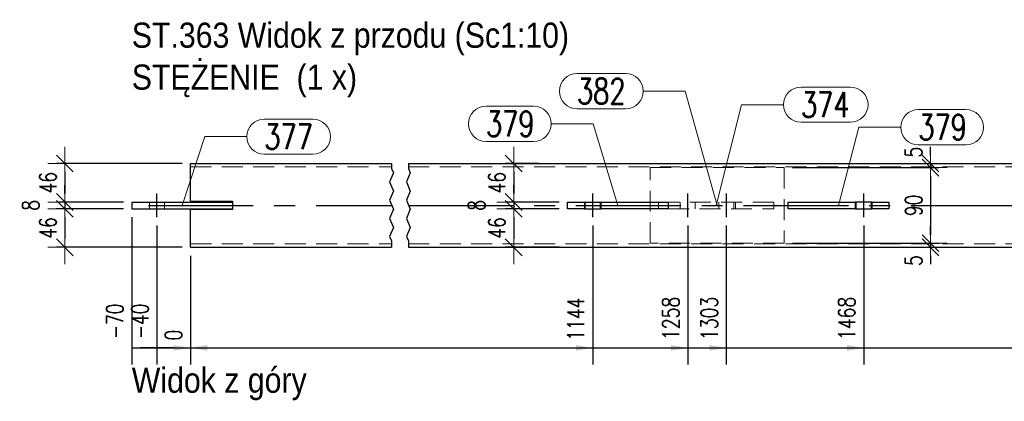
# Model space of a CAD drawing. Header units: millimetres. Extents: x -1005 to 207, y 18226 to 18896.
# Tile 7 of 50: x -824 to -707, y 18480 to 18525. Entities that reach past the tile are written whole.
import ezdxf

# ---------------------------------------------------------------- set-up
doc = ezdxf.new("R2010")
doc.units = ezdxf.units.MM
doc.header["$LTSCALE"] = 10
doc.linetypes.add('HIDDEN', pattern=[0.375, 0.25, -0.125])
doc.linetypes.add('MITTE', pattern=[2, 1.25, -0.25, 0.25, -0.25])
doc.layers.get('Defpoints').update_dxf_attribs({"color": 1})
for name, color, linetype, lineweight in [('PS_DIM', 4, 'Continuous', 13), ('PS_Hidden', 2, 'HIDDEN', 9), ('PS_Pos', 1, 'Continuous', 15), ('PS_Shape', 161, 'Continuous', 30), ('PS_SOLID', 7, 'Continuous', 30), ('PS_TEXT', 3, 'Continuous', 18)]:
    doc.layers.add(name, color=color, linetype=linetype, lineweight=lineweight)
doc.layers.add('PS_Mid', color=5, linetype='MITTE')
doc.styles.add('gil', font='txt', dxfattribs={"width": 0.9})
doc.styles.add('simplex', font='simplex.shx', dxfattribs={"width": 0.75})
doc.dimstyles.new('1_10_GŁ_DS1-LS10', dxfattribs={"dimtxt": 2, "dimasz": 2, "dimexe": 2, "dimexo": 1, "dimgap": 1, "dimtad": 1, "dimjust": 4, "dimdec": 0, "dimlfac": 10, "dimtxsty": 'simplex', "dimblk1": 'NONE', "dimsah": 1, "dimcen": 2, "dimclrd": 256, "dimclre": 256, "dimclrt": 3, "dimadec": 1, "dimazin": 0, "dimtfac": 1, "dimtdec": 0, "dimtmove": 2, "dimatfit": 3, "dimfxl": 1, "dimarcsym": 0})
doc.dimstyles.new('1_10_SC', dxfattribs={"dimtxt": 2, "dimasz": 1, "dimexe": 1, "dimexo": 1, "dimgap": 1, "dimtad": 1, "dimdec": 0, "dimlfac": 10, "dimtxsty": 'simplex', "dimblk": 'dimznak', "dimcen": 2, "dimclrd": 256, "dimclre": 256, "dimclrt": 3, "dimadec": 1, "dimazin": 0, "dimtfac": 1, "dimtdec": 0, "dimtix": 1, "dimtmove": 2, "dimatfit": 3, "dimldrblk": 'dim-grot', "dimfxl": 1, "dimarcsym": 0})

# ---------------------------------------------------------------- blocks, each defined once
blk = doc.blocks.new('dimznak')
at = {"color": 0}
for points in [[(0, 2), (0, -2)], [(-2, 0), (2, 0)]]:
    blk.add_lwpolyline(points, dxfattribs=at)
at = {"color": 2}
blk.add_lwpolyline([(1, 1), (-1, -1)], dxfattribs=at)
blk = doc.blocks.new('*D142')
at = {"layer": 'Defpoints', "color": 0, "transparency": 16777216}
for p in [(-803.74, 18508.14), (-818.74, 18503.54), (-810.74, 18503.54)]:
    blk.add_point(p, dxfattribs=at)
at = {"layer": 'PS_DIM', "lineweight": -2, "transparency": 16777216}
for p, q in [((-804.74, 18508.14), (-819.74, 18508.14)), ((-818.74, 18507.14), (-818.74, 18504.54)), ((-811.74, 18503.54), (-819.74, 18503.54))]:
    blk.add_line(p, q, dxfattribs=at)
for p, rotation in [((-818.74, 18508.14), 90), ((-818.74, 18503.54), 270)]:
    blk.add_blockref('dimznak', p, dxfattribs=dict(at, rotation=rotation))
at = {"layer": 'PS_DIM', "color": 3, "transparency": 16777216, "insert": (-820.74, 18505.84), "char_height": 2, "attachment_point": 5, "rotation": 90, "style": 'simplex'}
blk.add_mtext('46', dxfattribs=at)
blk = doc.blocks.new('dim-grot')
blk.add_hatch(color=256).paths.add_polyline_path([(0, 0), (-2, 0.5), (-2, -0.5)])
blk.add_lwpolyline([(0, 0), (-2, 0.5), (-2, -0.5), (0, 0)])
blk = doc.blocks.new('*D143')
at = {"layer": 'Defpoints', "color": 0, "transparency": 16777216}
for p in [(-810.74, 18503.54), (-818.74, 18502.74), (-810.74, 18502.74)]:
    blk.add_point(p, dxfattribs=at)
at = {"layer": 'PS_DIM', "lineweight": -2, "transparency": 16777216}
for p, q in [((-818.74, 18504.54), (-818.74, 18505.54)), ((-811.74, 18503.54), (-819.74, 18503.54)), ((-818.74, 18503.54), (-818.74, 18502.74)), ((-811.74, 18502.74), (-819.74, 18502.74)), ((-818.74, 18501.74), (-818.74, 18500.74))]:
    blk.add_line(p, q, dxfattribs=at)
for p, rotation in [((-818.74, 18503.54), 270), ((-818.74, 18502.74), 90)]:
    blk.add_blockref('dimznak', p, dxfattribs=dict(at, rotation=rotation))
at = {"layer": 'PS_DIM', "color": 3, "transparency": 16777216, "insert": (-822.8, 18503.14), "char_height": 2, "attachment_point": 5, "rotation": 90, "style": 'simplex'}
blk.add_mtext('8', dxfattribs=at)
blk = doc.blocks.new('*D144')
at = {"layer": 'Defpoints', "color": 0, "transparency": 16777216}
for p in [(-810.74, 18502.74), (-818.74, 18498.14), (-803.74, 18498.14)]:
    blk.add_point(p, dxfattribs=at)
at = {"layer": 'PS_DIM', "lineweight": -2, "transparency": 16777216}
for p, q in [((-811.74, 18502.74), (-819.74, 18502.74)), ((-818.74, 18501.74), (-818.74, 18499.14)), ((-804.74, 18498.14), (-819.74, 18498.14))]:
    blk.add_line(p, q, dxfattribs=at)
for p, rotation in [((-818.74, 18502.74), 90), ((-818.74, 18498.14), 270)]:
    blk.add_blockref('dimznak', p, dxfattribs=dict(at, rotation=rotation))
at = {"layer": 'PS_DIM', "color": 3, "transparency": 16777216, "insert": (-820.74, 18500.44), "char_height": 2, "attachment_point": 5, "rotation": 90, "style": 'simplex'}
blk.add_mtext('46', dxfattribs=at)
blk = doc.blocks.new('*D199')
at = {"layer": 'Defpoints', "color": 0, "transparency": 16777216}
for p in [(-761.2, 18508.14), (-765.17, 18503.54), (-758.74, 18503.54)]:
    blk.add_point(p, dxfattribs=at)
at = {"layer": 'PS_DIM', "lineweight": -2, "transparency": 16777216}
for p, q in [((-762.2, 18508.14), (-766.17, 18508.14)), ((-765.17, 18507.14), (-765.17, 18504.54)), ((-759.74, 18503.54), (-766.17, 18503.54))]:
    blk.add_line(p, q, dxfattribs=at)
for p, rotation in [((-765.17, 18508.14), 90), ((-765.17, 18503.54), 270)]:
    blk.add_blockref('dimznak', p, dxfattribs=dict(at, rotation=rotation))
at = {"layer": 'PS_DIM', "color": 3, "transparency": 16777216, "insert": (-767.17, 18505.84), "char_height": 2, "attachment_point": 5, "rotation": 90, "style": 'simplex'}
blk.add_mtext('46', dxfattribs=at)
blk = doc.blocks.new('*D200')
at = {"layer": 'Defpoints', "color": 0, "transparency": 16777216}
for p in [(-758.74, 18503.54), (-765.17, 18502.74), (-758.74, 18502.74)]:
    blk.add_point(p, dxfattribs=at)
at = {"layer": 'PS_DIM', "lineweight": -2, "transparency": 16777216}
for p, q in [((-765.17, 18504.54), (-765.17, 18505.54)), ((-759.74, 18503.54), (-766.17, 18503.54)), ((-765.17, 18503.54), (-765.17, 18502.74)), ((-759.74, 18502.74), (-766.17, 18502.74)), ((-765.17, 18501.74), (-765.17, 18500.74))]:
    blk.add_line(p, q, dxfattribs=at)
for p, rotation in [((-765.17, 18503.54), 270), ((-765.17, 18502.74), 90)]:
    blk.add_blockref('dimznak', p, dxfattribs=dict(at, rotation=rotation))
at = {"layer": 'PS_DIM', "color": 3, "transparency": 16777216, "insert": (-769.59, 18503.14), "char_height": 2, "attachment_point": 5, "rotation": 90, "style": 'simplex'}
blk.add_mtext('8', dxfattribs=at)
blk = doc.blocks.new('*D201')
at = {"layer": 'Defpoints', "color": 0, "transparency": 16777216}
for p in [(-758.74, 18502.74), (-765.17, 18498.14), (-758.74, 18498.14)]:
    blk.add_point(p, dxfattribs=at)
at = {"layer": 'PS_DIM', "lineweight": -2, "transparency": 16777216}
for p, q in [((-759.74, 18502.74), (-766.17, 18502.74)), ((-765.17, 18501.74), (-765.17, 18499.14)), ((-759.74, 18498.14), (-766.17, 18498.14))]:
    blk.add_line(p, q, dxfattribs=at)
for p, rotation in [((-765.17, 18502.74), 90), ((-765.17, 18498.14), 270)]:
    blk.add_blockref('dimznak', p, dxfattribs=dict(at, rotation=rotation))
at = {"layer": 'PS_DIM', "color": 3, "transparency": 16777216, "insert": (-767.17, 18500.44), "char_height": 2, "attachment_point": 5, "rotation": 90, "style": 'simplex'}
blk.add_mtext('46', dxfattribs=at)
blk = doc.blocks.new('*D259')
at = {"layer": 'Defpoints', "color": 0, "transparency": 16777216}
for p in [(-810.74, 18502.74), (-803.74, 18498.14), (-803.74, 18486.14)]:
    blk.add_point(p, dxfattribs=at)
at = {"layer": 'PS_DIM', "lineweight": -2, "transparency": 16777216}
for p, q in [((-810.74, 18501.74), (-810.74, 18484.14)), ((-803.74, 18497.14), (-803.74, 18484.14)), ((-810.74, 18486.14), (-805.74, 18486.14))]:
    blk.add_line(p, q, dxfattribs=at)
at = {"layer": 'PS_DIM', "transparency": 16777216}
blk.add_solid([(-805.74, 18486.48), (-805.74, 18485.81), (-803.74, 18486.14)], dxfattribs=at)
at = {"layer": 'PS_DIM', "color": 3, "transparency": 16777216, "insert": (-812.76, 18489.31), "char_height": 2, "attachment_point": 5, "rotation": 90, "style": 'simplex'}
blk.add_mtext('-70', dxfattribs=at)
blk = doc.blocks.new('_None')
blk = doc.blocks.new('*D260')
at = {"layer": 'Defpoints', "color": 0, "transparency": 16777216}
for p in [(-807.74, 18501.74), (-803.74, 18498.14), (-803.74, 18486.14)]:
    blk.add_point(p, dxfattribs=at)
at = {"layer": 'PS_DIM', "lineweight": -2, "transparency": 16777216}
for p, q in [((-807.74, 18500.74), (-807.74, 18484.14)), ((-803.74, 18497.14), (-803.74, 18484.14)), ((-807.74, 18486.14), (-809.74, 18486.14)), ((-807.74, 18486.14), (-803.74, 18486.14)), ((-801.74, 18486.14), (-799.74, 18486.14))]:
    blk.add_line(p, q, dxfattribs=at)
at = {"layer": 'PS_DIM', "transparency": 16777216}
blk.add_solid([(-801.74, 18486.48), (-801.74, 18485.81), (-803.74, 18486.14)], dxfattribs=at)
at = {"layer": 'PS_DIM', "color": 3, "transparency": 16777216, "insert": (-809.76, 18489.31), "char_height": 2, "attachment_point": 5, "rotation": 90, "style": 'simplex'}
blk.add_mtext('-40', dxfattribs=at)
blk = doc.blocks.new('*D261')
at = {"layer": 'Defpoints', "color": 0, "transparency": 16777216}
for p in [(-803.74, 18498.14), (-803.74, 18498.14), (-803.74, 18486.14)]:
    blk.add_point(p, dxfattribs=at)
at = {"layer": 'PS_DIM', "lineweight": -2, "transparency": 16777216}
for p, q in [((-803.74, 18497.14), (-803.74, 18484.14)), ((-803.74, 18497.14), (-803.74, 18484.14)), ((-805.74, 18486.14), (-807.74, 18486.14)), ((-803.74, 18486.14), (-801.74, 18486.14))]:
    blk.add_line(p, q, dxfattribs=at)
at = {"layer": 'PS_DIM', "transparency": 16777216}
blk.add_solid([(-805.74, 18486.48), (-805.74, 18485.81), (-803.74, 18486.14)], dxfattribs=at)
at = {"layer": 'PS_DIM', "color": 3, "transparency": 16777216, "insert": (-805.76, 18487.66), "char_height": 2, "attachment_point": 5, "rotation": 90, "style": 'simplex'}
blk.add_mtext('0', dxfattribs=at)
blk = doc.blocks.new('*D262')
at = {"layer": 'Defpoints', "color": 0, "transparency": 16777216}
for p in [(-755.74, 18501.74), (-803.74, 18498.14), (-755.74, 18486.14)]:
    blk.add_point(p, dxfattribs=at)
at = {"layer": 'PS_DIM', "lineweight": -2, "transparency": 16777216}
for p, q in [((-755.74, 18500.74), (-755.74, 18484.14)), ((-803.74, 18497.14), (-803.74, 18484.14)), ((-803.74, 18486.14), (-757.74, 18486.14))]:
    blk.add_line(p, q, dxfattribs=at)
at = {"layer": 'PS_DIM', "transparency": 16777216}
blk.add_solid([(-757.74, 18486.48), (-757.74, 18485.81), (-755.74, 18486.14)], dxfattribs=at)
at = {"layer": 'PS_DIM', "color": 3, "transparency": 16777216, "insert": (-757.76, 18489.56), "char_height": 2, "attachment_point": 5, "rotation": 90, "style": 'simplex'}
blk.add_mtext('1144', dxfattribs=at)
blk = doc.blocks.new('*D263')
at = {"layer": 'Defpoints', "color": 0, "transparency": 16777216}
for p in [(-744.4, 18501.74), (-803.74, 18498.14), (-744.4, 18486.14)]:
    blk.add_point(p, dxfattribs=at)
at = {"layer": 'PS_DIM', "lineweight": -2, "transparency": 16777216}
for p, q in [((-744.4, 18500.74), (-744.4, 18484.14)), ((-803.74, 18497.14), (-803.74, 18484.14)), ((-803.74, 18486.14), (-746.4, 18486.14))]:
    blk.add_line(p, q, dxfattribs=at)
at = {"layer": 'PS_DIM', "transparency": 16777216}
blk.add_solid([(-746.4, 18486.48), (-746.4, 18485.81), (-744.4, 18486.14)], dxfattribs=at)
at = {"layer": 'PS_DIM', "color": 3, "transparency": 16777216, "insert": (-746.42, 18489.66), "char_height": 2, "attachment_point": 5, "rotation": 90, "style": 'simplex'}
blk.add_mtext('1258', dxfattribs=at)
blk = doc.blocks.new('*D264')
at = {"layer": 'Defpoints', "color": 0, "transparency": 16777216}
for p in [(-739.81, 18501.74), (-803.74, 18498.14), (-739.81, 18486.14)]:
    blk.add_point(p, dxfattribs=at)
at = {"layer": 'PS_DIM', "lineweight": -2, "transparency": 16777216}
for p, q in [((-739.81, 18500.74), (-739.81, 18484.14)), ((-803.74, 18497.14), (-803.74, 18484.14)), ((-803.74, 18486.14), (-741.81, 18486.14))]:
    blk.add_line(p, q, dxfattribs=at)
at = {"layer": 'PS_DIM', "transparency": 16777216}
blk.add_solid([(-741.81, 18486.48), (-741.81, 18485.81), (-739.81, 18486.14)], dxfattribs=at)
at = {"layer": 'PS_DIM', "color": 3, "transparency": 16777216, "insert": (-741.83, 18489.66), "char_height": 2, "attachment_point": 5, "rotation": 90, "style": 'simplex'}
blk.add_mtext('1303', dxfattribs=at)
blk = doc.blocks.new('*D265')
at = {"layer": 'Defpoints', "color": 0, "transparency": 16777216}
for p in [(-723.41, 18501.74), (-803.74, 18498.14), (-723.41, 18486.14)]:
    blk.add_point(p, dxfattribs=at)
at = {"layer": 'PS_DIM', "lineweight": -2, "transparency": 16777216}
for p, q in [((-723.41, 18500.74), (-723.41, 18484.14)), ((-803.74, 18497.14), (-803.74, 18484.14)), ((-803.74, 18486.14), (-725.41, 18486.14))]:
    blk.add_line(p, q, dxfattribs=at)
at = {"layer": 'PS_DIM', "transparency": 16777216}
blk.add_solid([(-725.41, 18486.48), (-725.41, 18485.81), (-723.41, 18486.14)], dxfattribs=at)
at = {"layer": 'PS_DIM', "color": 3, "transparency": 16777216, "insert": (-725.43, 18489.66), "char_height": 2, "attachment_point": 5, "rotation": 90, "style": 'simplex'}
blk.add_mtext('1468', dxfattribs=at)
blk = doc.blocks.new('*D266')
at = {"layer": 'Defpoints', "color": 0, "transparency": 16777216}
for p in [(-677.41, 18501.74), (-803.74, 18498.14), (-677.41, 18486.14)]:
    blk.add_point(p, dxfattribs=at)
at = {"layer": 'PS_DIM', "lineweight": -2, "transparency": 16777216}
for p, q in [((-677.41, 18500.74), (-677.41, 18484.14)), ((-803.74, 18497.14), (-803.74, 18484.14)), ((-803.74, 18486.14), (-679.41, 18486.14))]:
    blk.add_line(p, q, dxfattribs=at)
at = {"layer": 'PS_DIM', "transparency": 16777216}
blk.add_solid([(-679.41, 18486.48), (-679.41, 18485.81), (-677.41, 18486.14)], dxfattribs=at)
at = {"layer": 'PS_DIM', "color": 3, "transparency": 16777216, "insert": (-675.39, 18489.81), "char_height": 2, "attachment_point": 5, "rotation": 90, "style": 'simplex'}
blk.add_mtext('4092', dxfattribs=at)
blk = doc.blocks.new('*D267')
at = {"layer": 'Defpoints', "color": 0, "transparency": 16777216}
for p in [(-661, 18501.74), (-803.74, 18498.14), (-661, 18486.14)]:
    blk.add_point(p, dxfattribs=at)
at = {"layer": 'PS_DIM', "lineweight": -2, "transparency": 16777216}
for p, q in [((-661, 18500.74), (-661, 18484.14)), ((-803.74, 18497.14), (-803.74, 18484.14)), ((-803.74, 18486.14), (-663, 18486.14))]:
    blk.add_line(p, q, dxfattribs=at)
at = {"layer": 'PS_DIM', "transparency": 16777216}
blk.add_solid([(-663, 18486.48), (-663, 18485.81), (-661, 18486.14)], dxfattribs=at)
at = {"layer": 'PS_DIM', "color": 3, "transparency": 16777216, "insert": (-663.02, 18489.81), "char_height": 2, "attachment_point": 5, "rotation": 90, "style": 'simplex'}
blk.add_mtext('4257', dxfattribs=at)
blk = doc.blocks.new('*D268')
at = {"layer": 'Defpoints', "color": 0, "transparency": 16777216}
for p in [(-656.42, 18501.74), (-803.74, 18498.14), (-656.42, 18486.14)]:
    blk.add_point(p, dxfattribs=at)
at = {"layer": 'PS_DIM', "lineweight": -2, "transparency": 16777216}
for p, q in [((-656.42, 18500.74), (-656.42, 18484.14)), ((-803.74, 18497.14), (-803.74, 18484.14)), ((-803.74, 18486.14), (-658.42, 18486.14))]:
    blk.add_line(p, q, dxfattribs=at)
at = {"layer": 'PS_DIM', "transparency": 16777216}
blk.add_solid([(-658.42, 18486.48), (-658.42, 18485.81), (-656.42, 18486.14)], dxfattribs=at)
at = {"layer": 'PS_DIM', "color": 3, "transparency": 16777216, "insert": (-658.44, 18489.81), "char_height": 2, "attachment_point": 5, "rotation": 90, "style": 'simplex'}
blk.add_mtext('4302', dxfattribs=at)
blk = doc.blocks.new('*D269')
at = {"layer": 'Defpoints', "color": 0, "transparency": 16777216}
for p in [(-645.07, 18501.74), (-803.74, 18498.14), (-645.07, 18486.14)]:
    blk.add_point(p, dxfattribs=at)
at = {"layer": 'PS_DIM', "lineweight": -2, "transparency": 16777216}
for p, q in [((-645.07, 18500.74), (-645.07, 18484.14)), ((-803.74, 18497.14), (-803.74, 18484.14)), ((-803.74, 18486.14), (-647.07, 18486.14))]:
    blk.add_line(p, q, dxfattribs=at)
at = {"layer": 'PS_DIM', "transparency": 16777216}
blk.add_solid([(-647.07, 18486.48), (-647.07, 18485.81), (-645.07, 18486.14)], dxfattribs=at)
at = {"layer": 'PS_DIM', "color": 3, "transparency": 16777216, "insert": (-647.09, 18489.63), "char_height": 2, "attachment_point": 5, "rotation": 90, "style": 'simplex'}
blk.add_mtext('4416', dxfattribs=at)
blk = doc.blocks.new('*D270')
at = {"layer": 'Defpoints', "color": 0, "transparency": 16777216}
for p in [(-593.07, 18501.74), (-803.74, 18498.14), (-593.07, 18486.14)]:
    blk.add_point(p, dxfattribs=at)
at = {"layer": 'PS_DIM', "lineweight": -2, "transparency": 16777216}
for p, q in [((-593.07, 18500.74), (-593.07, 18484.14)), ((-803.74, 18497.14), (-803.74, 18484.14)), ((-803.74, 18486.14), (-595.07, 18486.14))]:
    blk.add_line(p, q, dxfattribs=at)
at = {"layer": 'PS_DIM', "transparency": 16777216}
blk.add_solid([(-595.07, 18486.48), (-595.07, 18485.81), (-593.07, 18486.14)], dxfattribs=at)
at = {"layer": 'PS_DIM', "color": 3, "transparency": 16777216, "insert": (-595.09, 18489.81), "char_height": 2, "attachment_point": 5, "rotation": 90, "style": 'simplex'}
blk.add_mtext('5600', dxfattribs=at)
blk = doc.blocks.new('*D271')
at = {"layer": 'Defpoints', "color": 0, "transparency": 16777216}
for p in [(-590.07, 18502.74), (-803.74, 18498.14), (-590.07, 18486.14)]:
    blk.add_point(p, dxfattribs=at)
at = {"layer": 'PS_DIM', "lineweight": -2, "transparency": 16777216}
for p, q in [((-590.07, 18501.74), (-590.07, 18484.14)), ((-803.74, 18497.14), (-803.74, 18484.14)), ((-803.74, 18486.14), (-592.07, 18486.14))]:
    blk.add_line(p, q, dxfattribs=at)
at = {"layer": 'PS_DIM', "transparency": 16777216}
blk.add_solid([(-592.07, 18486.48), (-592.07, 18485.81), (-590.07, 18486.14)], dxfattribs=at)
at = {"layer": 'PS_DIM', "color": 3, "transparency": 16777216, "insert": (-587.84, 18489.81), "char_height": 2, "attachment_point": 5, "rotation": 90, "style": 'simplex'}
blk.add_mtext('5630', dxfattribs=at)
blk = doc.blocks.new('*D272')
at = {"layer": 'Defpoints', "color": 0, "transparency": 16777216}
for p in [(-732.89, 18507.64), (-730.79, 18508.14), (-715.45, 18507.64)]:
    blk.add_point(p, dxfattribs=at)
at = {"layer": 'PS_DIM', "lineweight": -2, "transparency": 16777216}
for p, q in [((-715.45, 18509.14), (-715.45, 18510.14)), ((-731.89, 18507.64), (-714.45, 18507.64)), ((-729.79, 18508.14), (-714.45, 18508.14)), ((-715.45, 18508.14), (-715.45, 18507.64)), ((-715.45, 18506.64), (-715.45, 18505.64))]:
    blk.add_line(p, q, dxfattribs=at)
for p, rotation in [((-715.45, 18508.14), 270), ((-715.45, 18507.64), 90)]:
    blk.add_blockref('dimznak', p, dxfattribs=dict(at, rotation=rotation))
at = {"layer": 'PS_DIM', "color": 3, "transparency": 16777216, "insert": (-717.45, 18509.48), "char_height": 2, "attachment_point": 5, "rotation": 90, "style": 'simplex'}
blk.add_mtext('5', dxfattribs=at)
blk = doc.blocks.new('*D273')
at = {"layer": 'Defpoints', "color": 0, "transparency": 16777216}
for p in [(-732.89, 18507.64), (-732.89, 18498.64), (-715.45, 18498.64)]:
    blk.add_point(p, dxfattribs=at)
at = {"layer": 'PS_DIM', "lineweight": -2, "transparency": 16777216}
for p, q in [((-731.89, 18507.64), (-714.45, 18507.64)), ((-715.45, 18506.64), (-715.45, 18499.64)), ((-731.89, 18498.64), (-714.45, 18498.64))]:
    blk.add_line(p, q, dxfattribs=at)
for p, rotation in [((-715.45, 18507.64), 90), ((-715.45, 18498.64), 270)]:
    blk.add_blockref('dimznak', p, dxfattribs=dict(at, rotation=rotation))
at = {"layer": 'PS_DIM', "color": 3, "transparency": 16777216, "insert": (-717.45, 18503.14), "char_height": 2, "attachment_point": 5, "rotation": 90, "style": 'simplex'}
blk.add_mtext('90', dxfattribs=at)
blk = doc.blocks.new('*D274')
at = {"layer": 'Defpoints', "color": 0, "transparency": 16777216}
for p in [(-732.89, 18498.64), (-731.02, 18498.14), (-715.45, 18498.14)]:
    blk.add_point(p, dxfattribs=at)
at = {"layer": 'PS_DIM', "lineweight": -2, "transparency": 16777216}
for p, q in [((-715.45, 18499.64), (-715.45, 18500.64)), ((-731.89, 18498.64), (-714.45, 18498.64)), ((-730.02, 18498.14), (-714.45, 18498.14)), ((-715.45, 18498.64), (-715.45, 18498.14)), ((-715.45, 18497.14), (-715.45, 18496.14))]:
    blk.add_line(p, q, dxfattribs=at)
for p, rotation in [((-715.45, 18498.64), 270), ((-715.45, 18498.14), 90)]:
    blk.add_blockref('dimznak', p, dxfattribs=dict(at, rotation=rotation))
at = {"layer": 'PS_DIM', "color": 3, "transparency": 16777216, "insert": (-717.45, 18496.55), "char_height": 2, "attachment_point": 5, "rotation": 90, "style": 'simplex'}
blk.add_mtext('5', dxfattribs=at)
blk = doc.blocks.new('*X615')
at = {"color": 3, "style": 'gil', "width": 0.9}
for s, p in [('ST.363 Widok z przodu (Sc1:10)', (-810.74, 18521.94)), ('STĘŻENIE  (1 x)', (-810.74, 18516.94))]:
    blk.add_text(s, height=3, dxfattribs=at).set_placement(p)
blk = doc.blocks.new('*X616')
at = {"color": 1}
for p, q in [((-779.74, 18508.14), (-779.74, 18507.55)), ((-779.74, 18507.55), (-779.51, 18507.01)), ((-777.74, 18508.14), (-777.74, 18507.55)), ((-777.74, 18507.55), (-777.51, 18507.01)), ((-779.51, 18507.01), (-779.97, 18505.93)), ((-777.51, 18507.01), (-777.97, 18505.93)), ((-779.97, 18505.93), (-779.51, 18504.85)), ((-777.97, 18505.93), (-777.51, 18504.85)), ((-779.51, 18504.85), (-779.97, 18503.76)), ((-777.51, 18504.85), (-777.97, 18503.76)), ((-779.97, 18503.76), (-779.51, 18502.68)), ((-777.97, 18503.76), (-777.51, 18502.68)), ((-779.51, 18502.68), (-779.97, 18501.59)), ((-777.51, 18502.68), (-777.97, 18501.59)), ((-779.97, 18501.59), (-779.51, 18500.51)), ((-779.51, 18500.51), (-779.97, 18499.43)), ((-777.97, 18501.59), (-777.51, 18500.51)), ((-777.51, 18500.51), (-777.97, 18499.43)), ((-779.97, 18499.43), (-779.74, 18498.89)), ((-777.97, 18499.43), (-777.74, 18498.89)), ((-779.74, 18498.89), (-779.74, 18498.14)), ((-777.74, 18498.89), (-777.74, 18498.14))]:
    blk.add_line(p, q, dxfattribs=at)
at = {"layer": 'PS_Hidden', "color": 2, "linetype": 'HIDDEN'}
for p, q in [((-803.74, 18507.74), (-779.74, 18507.74)), ((-777.74, 18507.74), (-701.41, 18507.74)), ((-748.89, 18498.64), (-748.89, 18507.64)), ((-748.89, 18507.64), (-732.89, 18507.64)), ((-732.89, 18507.64), (-732.89, 18498.64)), ((-808.64, 18503.54), (-808.64, 18502.74)), ((-806.84, 18503.54), (-806.84, 18502.74)), ((-756.64, 18503.54), (-756.64, 18502.74)), ((-754.84, 18503.54), (-754.84, 18502.74)), ((-747.89, 18503.54), (-747.89, 18502.74)), ((-734.15, 18503.54), (-746.74, 18503.54)), ((-745.3, 18503.54), (-745.3, 18502.74)), ((-743.5, 18503.54), (-743.5, 18502.74)), ((-740.71, 18502.74), (-740.71, 18503.54)), ((-738.91, 18502.74), (-738.91, 18503.54)), ((-738.72, 18503.54), (-738.72, 18502.74)), ((-734.15, 18503.54), (-734.15, 18502.74)), ((-724.31, 18503.54), (-724.31, 18502.74)), ((-722.51, 18503.54), (-722.51, 18502.74)), ((-746.74, 18502.74), (-734.15, 18502.74)), ((-803.74, 18498.54), (-779.74, 18498.54)), ((-777.74, 18498.54), (-701.41, 18498.54)), ((-732.89, 18498.64), (-748.89, 18498.64))]:
    blk.add_line(p, q, dxfattribs=at)
at = {"layer": 'PS_Mid', "color": 5, "linetype": 'MITTE'}
for p, q in [((-807.74, 18501.74), (-807.74, 18504.54)), ((-807.74, 18501.74), (-807.74, 18504.54)), ((-755.74, 18501.74), (-755.74, 18504.54)), ((-744.4, 18501.74), (-744.4, 18504.54)), ((-739.81, 18504.54), (-739.81, 18501.74)), ((-723.41, 18501.74), (-723.41, 18504.54)), ((-808.74, 18503.14), (-779.74, 18503.14)), ((-777.74, 18503.14), (-701.41, 18503.14))]:
    blk.add_line(p, q, dxfattribs=at)
at = {"layer": 'PS_SOLID', "color": 7, "linetype": 'Continuous'}
for p, q in [((-803.74, 18503.64), (-803.74, 18508.14)), ((-803.74, 18508.14), (-779.74, 18508.14)), ((-777.74, 18508.14), (-701.41, 18508.14)), ((-810.74, 18503.54), (-798.74, 18503.54)), ((-810.74, 18503.54), (-810.74, 18502.74)), ((-803.74, 18503.64), (-798.74, 18503.64)), ((-798.74, 18503.64), (-798.74, 18503.54)), ((-798.74, 18503.54), (-798.74, 18502.74)), ((-758.74, 18502.74), (-758.74, 18503.54)), ((-758.74, 18503.54), (-756.74, 18503.54)), ((-756.74, 18503.54), (-754.74, 18503.54)), ((-756.74, 18503.54), (-756.74, 18502.74)), ((-754.74, 18502.74), (-754.74, 18503.54)), ((-754.74, 18503.54), (-746.74, 18503.54)), ((-746.74, 18503.54), (-746.74, 18502.74)), ((-732.41, 18502.74), (-732.41, 18503.54)), ((-732.41, 18503.54), (-724.41, 18503.54)), ((-724.41, 18503.54), (-724.41, 18502.74)), ((-722.41, 18503.54), (-724.41, 18503.54)), ((-722.41, 18502.74), (-722.41, 18503.54)), ((-722.41, 18503.54), (-720.41, 18503.54)), ((-720.41, 18503.54), (-720.41, 18502.74)), ((-810.74, 18502.74), (-798.74, 18502.74)), ((-803.74, 18498.14), (-803.74, 18502.64)), ((-798.74, 18502.64), (-803.74, 18502.64)), ((-798.74, 18502.74), (-798.74, 18502.64)), ((-756.74, 18502.74), (-758.74, 18502.74)), ((-756.74, 18502.74), (-754.74, 18502.74)), ((-746.74, 18502.74), (-754.74, 18502.74)), ((-724.41, 18502.74), (-732.41, 18502.74)), ((-724.41, 18502.74), (-722.41, 18502.74)), ((-720.41, 18502.74), (-722.41, 18502.74)), ((-803.74, 18498.14), (-779.74, 18498.14)), ((-777.74, 18498.14), (-701.41, 18498.14))]:
    blk.add_line(p, q, dxfattribs=at)
blk = doc.blocks.new('*X617')
at = {"color": 1}
for p, q in [((-716.89, 18514.56), (-711.21, 18514.56)), ((-726.41, 18503.14), (-723.99, 18512.46)), ((-723.99, 18512.46), (-718.99, 18512.46)), ((-716.89, 18510.36), (-711.21, 18510.36))]:
    blk.add_line(p, q, dxfattribs=at)
for centre, start, end in [((-716.89, 18512.46), 90, 270), ((-711.21, 18512.46), 270, 90)]:
    blk.add_arc(centre, 2.1, start, end, dxfattribs=at)
at = {"color": 30, "style": 'simplex', "width": 0.75}
blk.add_text('379', height=3, dxfattribs=at).set_placement((-716.89, 18510.96))
blk = doc.blocks.new('*X619')
at = {"color": 1}
for p, q in [((-757.61, 18518.86), (-751.82, 18518.86)), ((-749.72, 18516.76), (-744.72, 18516.76)), ((-740.89, 18503.14), (-744.72, 18516.76)), ((-757.61, 18514.66), (-751.82, 18514.66))]:
    blk.add_line(p, q, dxfattribs=at)
for centre, start, end in [((-757.61, 18516.76), 90, 270), ((-751.82, 18516.76), 270, 90)]:
    blk.add_arc(centre, 2.1, start, end, dxfattribs=at)
at = {"color": 30, "style": 'simplex', "width": 0.75}
blk.add_text('382', height=3, dxfattribs=at).set_placement((-757.61, 18515.26))
blk = doc.blocks.new('*X620')
at = {"color": 1}
for p, q in [((-730.88, 18517.25), (-724.99, 18517.25)), ((-741.02, 18503.14), (-737.98, 18515.15)), ((-737.98, 18515.15), (-732.98, 18515.15)), ((-730.88, 18513.05), (-724.99, 18513.05))]:
    blk.add_line(p, q, dxfattribs=at)
for centre, start, end in [((-730.88, 18515.15), 90, 270), ((-724.99, 18515.15), 270, 90)]:
    blk.add_arc(centre, 2.1, start, end, dxfattribs=at)
at = {"color": 30, "style": 'simplex', "width": 0.75}
blk.add_text('374', height=3, dxfattribs=at).set_placement((-730.88, 18513.65))
blk = doc.blocks.new('*X622')
at = {"color": 1}
for p, q in [((-768.47, 18514.97), (-762.79, 18514.97)), ((-760.69, 18512.87), (-755.69, 18512.87)), ((-752.74, 18503.14), (-755.69, 18512.87)), ((-768.47, 18510.77), (-762.79, 18510.77))]:
    blk.add_line(p, q, dxfattribs=at)
for centre, start, end in [((-768.47, 18512.87), 90, 270), ((-762.79, 18512.87), 270, 90)]:
    blk.add_arc(centre, 2.1, start, end, dxfattribs=at)
at = {"color": 30, "style": 'simplex', "width": 0.75}
blk.add_text('379', height=3, dxfattribs=at).set_placement((-768.47, 18511.37))
blk = doc.blocks.new('*X624')
at = {"color": 1}
for p, q in [((-794.93, 18513.44), (-789.14, 18513.44)), ((-804.74, 18503.14), (-802.03, 18511.34)), ((-802.03, 18511.34), (-797.03, 18511.34)), ((-794.93, 18509.24), (-789.14, 18509.24))]:
    blk.add_line(p, q, dxfattribs=at)
for centre, start, end in [((-794.93, 18511.34), 90, 270), ((-789.14, 18511.34), 270, 90)]:
    blk.add_arc(centre, 2.1, start, end, dxfattribs=at)
at = {"color": 30, "style": 'simplex', "width": 0.75}
blk.add_text('377', height=3, dxfattribs=at).set_placement((-794.93, 18509.84))
blk = doc.blocks.new('*X628')
at = {"color": 3, "style": 'gil', "width": 0.9}
blk.add_text('Widok z góry', height=3, dxfattribs=at).set_placement((-810.74, 18480.79))

msp = doc.modelspace()

# ---------------------------------------------------------------- block references
at = {"layer": 'PS_Pos'}
for name in ['*X619', '*X620', '*X622', '*X624', '*X617']:
    msp.add_blockref(name, (0, 0), dxfattribs=at)
at = {"layer": 'PS_Shape', "color": 40}
msp.add_blockref('*X616', (0, 0), dxfattribs=at)
at = {"layer": 'PS_TEXT'}
for name in ['*X615', '*X628']:
    msp.add_blockref(name, (0, 0), dxfattribs=at)

# ---------------------------------------------------------------- dimensions: what is measured, and where the dimension line sits
at = {"layer": 'PS_DIM'}
for base, p1, p2, picture, middle in [((-818.74, 18503.54), (-803.74, 18508.14), (-810.74, 18503.54), '*D142', (-820.74, 18505.84)), ((-765.17, 18503.54), (-761.2, 18508.14), (-758.74, 18503.54), '*D199', (-767.17, 18505.84)), ((-715.45, 18498.64), (-732.89, 18507.64), (-732.89, 18498.64), '*D273', (-717.45, 18503.14)), ((-818.74, 18498.14), (-810.74, 18502.74), (-803.74, 18498.14), '*D144', (-820.74, 18500.44)), ((-765.17, 18498.14), (-758.74, 18502.74), (-758.74, 18498.14), '*D201', (-767.17, 18500.44))]:
    dim = msp.add_linear_dim(base=base, p1=p1, p2=p2, angle=90, dimstyle='1_10_SC', dxfattribs=at)
    dim.commit()
    dim.dimension.update_dxf_attribs({"geometry": picture, "text_midpoint": middle})
for base, p1, p2, picture, middle in [((-715.45, 18507.64), (-730.79, 18508.14), (-732.89, 18507.64), '*D272', (-717.45, 18509.48)), ((-818.74, 18502.74), (-810.74, 18503.54), (-810.74, 18502.74), '*D143', (-822.8, 18503.14)), ((-765.17, 18502.74), (-758.74, 18503.54), (-758.74, 18502.74), '*D200', (-769.59, 18503.14)), ((-715.45, 18498.14), (-732.89, 18498.64), (-731.02, 18498.14), '*D274', (-717.45, 18496.55))]:
    dim = msp.add_linear_dim(base=base, p1=p1, p2=p2, angle=90, dimstyle='1_10_SC', dxfattribs=at)
    dim.commit()
    dim.dimension.update_dxf_attribs({"geometry": picture, "text_midpoint": middle, "dimtype": 128})
for base, p1, p2, text, picture, middle in [((-803.74, 18486.14), (-810.74, 18502.74), (-803.74, 18498.14), '-70', '*D259', (-812.76, 18489.31)), ((-803.74, 18486.14), (-807.74, 18501.74), (-803.74, 18498.14), '-40', '*D260', (-809.76, 18489.31)), ((-590.07, 18486.14), (-803.74, 18498.14), (-590.07, 18502.74), '5630', '*D271', (-587.84, 18489.81)), ((-755.74, 18486.14), (-803.74, 18498.14), (-755.74, 18501.74), '1144', '*D262', (-757.76, 18489.56)), ((-744.4, 18486.14), (-803.74, 18498.14), (-744.4, 18501.74), '1258', '*D263', (-746.42, 18489.66)), ((-739.81, 18486.14), (-803.74, 18498.14), (-739.81, 18501.74), '1303', '*D264', (-741.83, 18489.66)), ((-723.41, 18486.14), (-803.74, 18498.14), (-723.41, 18501.74), '1468', '*D265', (-725.43, 18489.66)), ((-677.41, 18486.14), (-803.74, 18498.14), (-677.41, 18501.74), '4092', '*D266', (-675.39, 18489.81)), ((-661, 18486.14), (-803.74, 18498.14), (-661, 18501.74), '4257', '*D267', (-663.02, 18489.81)), ((-656.42, 18486.14), (-803.74, 18498.14), (-656.42, 18501.74), '4302', '*D268', (-658.44, 18489.81)), ((-645.07, 18486.14), (-803.74, 18498.14), (-645.07, 18501.74), '4416', '*D269', (-647.09, 18489.63)), ((-593.07, 18486.14), (-803.74, 18498.14), (-593.07, 18501.74), '5600', '*D270', (-595.09, 18489.81)), ((-803.74, 18486.14), (-803.74, 18498.14), (-803.74, 18498.14), '0', '*D261', (-805.76, 18487.66))]:
    dim = msp.add_linear_dim(base=base, p1=p1, p2=p2, text=text, dimstyle='1_10_GŁ_DS1-LS10', dxfattribs=at)
    dim.commit()
    dim.dimension.update_dxf_attribs({"geometry": picture, "text_midpoint": middle, "dimtype": 128, "text_rotation": 90})

doc.saveas('drawing.dxf')
